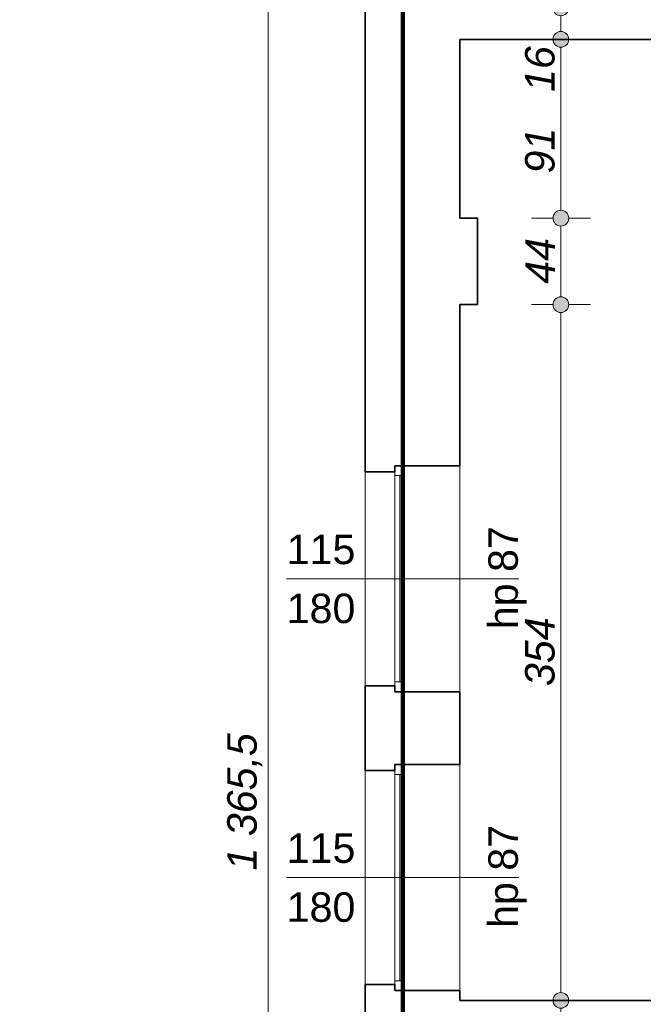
# Model space of a CAD drawing. Header units: millimetres. Extents: x -50073 to 84772, y -78870 to -35317.
# Tile 10 of 125: x 407 to 3578, y -70241 to -65231. Entities that reach past the tile are written whole.
import ezdxf

# ---------------------------------------------------------------- set-up
doc = ezdxf.new("R2010")
doc.units = ezdxf.units.MM
doc.header["$MEASUREMENT"] = 0
for name, color, linetype, lineweight in [('Konstrukcja - Stropy_Nr_pióra__1', 7, 'Continuous', 0), ('Konstrukcja - Ściany zew_Nr_pióra__6', 7, 'Continuous', 35), ('Okna ArchiCADa_Nr_pióra__1', 7, 'Continuous', 0), ('Wymiarowanie - Ogólne_Nr_pióra__82', 114, 'Continuous', 13), ('Znaczniki okien ArchiCADa_Nr_pióra__1', 7, 'Continuous', 0), ('Znaczniki okien ArchiCADa_Nr_pióra__7', 7, 'Continuous', 70)]:
    doc.layers.add(name, color=color, linetype=linetype, lineweight=lineweight)
doc.layers.add('Wymiarowanie - Ogólne', color=7, linetype='Continuous')
doc.styles.add('GENERATED_STYLE_1', font='txt')
doc.styles.add('GENERATED_STYLE_3', font='txt')
doc.dimstyles.new('GENERATED_STYLE__1', dxfattribs={"dimtxt": 150, "dimasz": 152, "dimexe": 0.18, "dimexo": 0, "dimgap": 0.09, "dimtad": 1, "dimlfac": 0.1, "dimzin": 0, "dimdsep": 46, "dimtxsty": 'GENERATED_STYLE_3', "dimblk": 'ARROWHEAD_11', "dimblk1": 'ARROWHEAD_11', "dimblk2": 'ARROWHEAD_11', "dimcen": 0.09, "dimclrd": 114, "dimclre": 114, "dimclrt": 114, "dimazin": 0, "dimtfac": 1, "dimtdec": 4, "dimtmove": 0, "dimatfit": 3, "dimfxl": 1, "dimtolj": 1, "dimtzin": 0, "dimarcsym": 0})

# ---------------------------------------------------------------- blocks, each defined once
blk = doc.blocks.new('*D83')
at = {"layer": 'Wymiarowanie - Ogólne_Nr_pióra__82', "linetype": 'Continuous'}
for points in [[(1710.2, -62390.8), (1707.2, -62375.5), (1698.5, -62362.5), (1685.6, -62353.9), (1670.2, -62350.8), (1654.9, -62353.9), (1642, -62362.5), (1633.3, -62375.5), (1630.2, -62390.8), (1633.3, -62406.1), (1642, -62419.1), (1654.9, -62427.8), (1670.2, -62430.8), (1685.6, -62427.8), (1698.5, -62419.1), (1707.2, -62406.1)], [(1710.2, -76044.9), (1707.2, -76029.6), (1698.5, -76016.6), (1685.6, -76008), (1670.2, -76004.9), (1654.9, -76008), (1642, -76016.6), (1633.3, -76029.6), (1630.2, -76044.9), (1633.3, -76060.2), (1642, -76073.2), (1654.9, -76081.9), (1670.2, -76084.9), (1685.6, -76081.9), (1698.5, -76073.2), (1707.2, -76060.2)]]:
    blk.add_hatch(color=256, dxfattribs=at).paths.add_polyline_path(points)
for p, q in [((1670.2, -62350.8), (1670.2, -62310.8)), ((1630.2, -62390.8), (1520.2, -62390.8)), ((1820.2, -62390.8), (1710.2, -62390.8)), ((1670.2, -76004.9), (1670.2, -62430.8)), ((1630.2, -76044.9), (1520.2, -76044.9)), ((1820.2, -76044.9), (1710.2, -76044.9)), ((1670.2, -76124.9), (1670.2, -76084.9))]:
    blk.add_line(p, q, dxfattribs=at)
for centre in [(1670.2, -62390.8), (1670.2, -76044.9)]:
    blk.add_circle(centre, 40, dxfattribs=at)
at = {"layer": 'Wymiarowanie - Ogólne_Nr_pióra__82', "insert": (1640.2, -69560), "char_height": 150, "attachment_point": 7, "rotation": 90, "style": 'GENERATED_STYLE_3'}
blk.add_mtext('\\A1;{\\fArial|b0|i1|c238|p38;1 365,5}', dxfattribs=at)
blk = doc.blocks.new('ARROWHEAD_11')
at = {"color": 0, "linetype": 'Continuous', "lineweight": 0}
blk.add_line((0, 0), (-1, 0), dxfattribs=at)
at = {"color": 0, "linetype": 'Continuous', "lineweight": 0, "const_width": 0.25, "flags": 128}
blk.add_lwpolyline([(-0.125, 0, 1), (0.125, 0, 1)], format="xyb", close=True, dxfattribs=at)
blk = doc.blocks.new('*D506')
at = {"layer": 'Wymiarowanie - Ogólne_Nr_pióra__82', "linetype": 'Continuous'}
for points in [[(3198.9, -70220.6), (3195.9, -70205.3), (3187.2, -70192.4), (3174.2, -70183.7), (3158.9, -70180.6), (3143.6, -70183.7), (3130.6, -70192.4), (3122, -70205.3), (3118.9, -70220.6), (3122, -70235.9), (3130.6, -70248.9), (3143.6, -70257.6), (3158.9, -70260.6), (3174.2, -70257.6), (3187.2, -70248.9), (3195.9, -70235.9)], [(3198.9, -70340.6), (3195.9, -70325.3), (3187.2, -70312.4), (3174.2, -70303.7), (3158.9, -70300.6), (3143.6, -70303.7), (3130.6, -70312.4), (3122, -70325.3), (3118.9, -70340.6), (3122, -70355.9), (3130.6, -70368.9), (3143.6, -70377.6), (3158.9, -70380.6), (3174.2, -70377.6), (3187.2, -70368.9), (3195.9, -70355.9)]]:
    blk.add_hatch(color=256, dxfattribs=at).paths.add_polyline_path(points)
for p, q in [((3118.9, -70220.6), (3008.9, -70220.6)), ((3308.9, -70220.6), (3198.9, -70220.6)), ((3158.9, -70300.6), (3158.9, -70260.6)), ((3118.9, -70340.6), (3008.9, -70340.6)), ((3308.9, -70340.6), (3198.9, -70340.6))]:
    blk.add_line(p, q, dxfattribs=at)
for centre in [(3158.9, -70220.6), (3158.9, -70340.6)]:
    blk.add_circle(centre, 40, dxfattribs=at)
blk = doc.blocks.new('*D507')
at = {"layer": 'Wymiarowanie - Ogólne_Nr_pióra__82', "linetype": 'Continuous'}
for points in [[(3198.9, -66680.6), (3195.9, -66665.3), (3187.2, -66652.4), (3174.2, -66643.7), (3158.9, -66640.6), (3143.6, -66643.7), (3130.6, -66652.4), (3122, -66665.3), (3118.9, -66680.6), (3122, -66695.9), (3130.6, -66708.9), (3143.6, -66717.6), (3158.9, -66720.6), (3174.2, -66717.6), (3187.2, -66708.9), (3195.9, -66695.9)], [(3198.9, -70220.6), (3195.9, -70205.3), (3187.2, -70192.4), (3174.2, -70183.7), (3158.9, -70180.6), (3143.6, -70183.7), (3130.6, -70192.4), (3122, -70205.3), (3118.9, -70220.6), (3122, -70235.9), (3130.6, -70248.9), (3143.6, -70257.6), (3158.9, -70260.6), (3174.2, -70257.6), (3187.2, -70248.9), (3195.9, -70235.9)]]:
    blk.add_hatch(color=256, dxfattribs=at).paths.add_polyline_path(points)
for p, q in [((3118.9, -66680.6), (3008.9, -66680.6)), ((3308.9, -66680.6), (3198.9, -66680.6)), ((3158.9, -70180.6), (3158.9, -66720.6)), ((3118.9, -70220.6), (3008.9, -70220.6)), ((3308.9, -70220.6), (3198.9, -70220.6))]:
    blk.add_line(p, q, dxfattribs=at)
for centre in [(3158.9, -66680.6), (3158.9, -70220.6)]:
    blk.add_circle(centre, 40, dxfattribs=at)
at = {"layer": 'Wymiarowanie - Ogólne_Nr_pióra__82', "insert": (3128.9, -68621.4), "char_height": 150, "attachment_point": 7, "rotation": 90, "style": 'GENERATED_STYLE_3'}
blk.add_mtext('\\A1;{\\fArial|b0|i1|c238|p38;354}', dxfattribs=at)
blk = doc.blocks.new('*D508')
at = {"layer": 'Wymiarowanie - Ogólne_Nr_pióra__82', "linetype": 'Continuous'}
for points in [[(3198.9, -66240.6), (3195.9, -66225.3), (3187.2, -66212.4), (3174.2, -66203.7), (3158.9, -66200.6), (3143.6, -66203.7), (3130.6, -66212.4), (3122, -66225.3), (3118.9, -66240.6), (3122, -66255.9), (3130.6, -66268.9), (3143.6, -66277.6), (3158.9, -66280.6), (3174.2, -66277.6), (3187.2, -66268.9), (3195.9, -66255.9)], [(3198.9, -66680.6), (3195.9, -66665.3), (3187.2, -66652.4), (3174.2, -66643.7), (3158.9, -66640.6), (3143.6, -66643.7), (3130.6, -66652.4), (3122, -66665.3), (3118.9, -66680.6), (3122, -66695.9), (3130.6, -66708.9), (3143.6, -66717.6), (3158.9, -66720.6), (3174.2, -66717.6), (3187.2, -66708.9), (3195.9, -66695.9)]]:
    blk.add_hatch(color=256, dxfattribs=at).paths.add_polyline_path(points)
for p, q in [((3118.9, -66240.6), (3008.9, -66240.6)), ((3158.9, -66640.6), (3158.9, -66280.6)), ((3308.9, -66240.6), (3198.9, -66240.6)), ((3118.9, -66680.6), (3008.9, -66680.6)), ((3308.9, -66680.6), (3198.9, -66680.6))]:
    blk.add_line(p, q, dxfattribs=at)
for centre in [(3158.9, -66240.6), (3158.9, -66680.6)]:
    blk.add_circle(centre, 40, dxfattribs=at)
at = {"layer": 'Wymiarowanie - Ogólne_Nr_pióra__82', "insert": (3128.9, -66574.5), "char_height": 150, "attachment_point": 7, "rotation": 90, "style": 'GENERATED_STYLE_3'}
blk.add_mtext('\\A1;{\\fArial|b0|i1|c238|p38;44}', dxfattribs=at)
blk = doc.blocks.new('*D509')
at = {"layer": 'Wymiarowanie - Ogólne_Nr_pióra__82', "linetype": 'Continuous'}
for points in [[(3198.9, -65330.6), (3195.9, -65315.3), (3187.2, -65302.4), (3174.2, -65293.7), (3158.9, -65290.6), (3143.6, -65293.7), (3130.6, -65302.4), (3122, -65315.3), (3118.9, -65330.6), (3122, -65345.9), (3130.6, -65358.9), (3143.6, -65367.6), (3158.9, -65370.6), (3174.2, -65367.6), (3187.2, -65358.9), (3195.9, -65345.9)], [(3198.9, -66240.6), (3195.9, -66225.3), (3187.2, -66212.4), (3174.2, -66203.7), (3158.9, -66200.6), (3143.6, -66203.7), (3130.6, -66212.4), (3122, -66225.3), (3118.9, -66240.6), (3122, -66255.9), (3130.6, -66268.9), (3143.6, -66277.6), (3158.9, -66280.6), (3174.2, -66277.6), (3187.2, -66268.9), (3195.9, -66255.9)]]:
    blk.add_hatch(color=256, dxfattribs=at).paths.add_polyline_path(points)
for p, q in [((3118.9, -65330.6), (3008.9, -65330.6)), ((3158.9, -66200.6), (3158.9, -65370.6)), ((3308.9, -65330.6), (3198.9, -65330.6)), ((3118.9, -66240.6), (3008.9, -66240.6)), ((3308.9, -66240.6), (3198.9, -66240.6))]:
    blk.add_line(p, q, dxfattribs=at)
for centre in [(3158.9, -65330.6), (3158.9, -66240.6)]:
    blk.add_circle(centre, 40, dxfattribs=at)
at = {"layer": 'Wymiarowanie - Ogólne_Nr_pióra__82', "char_height": 150, "attachment_point": 7, "rotation": 90, "style": 'GENERATED_STYLE_3'}
for s, insert in [('\\A1;{\\fArial|b0|i1|c238|p38;16}', (3128.9, -65598.3)), ('\\A1;{\\fArial|b0|i1|c238|p38;91}', (3128.9, -66013.3))]:
    blk.add_mtext(s, dxfattribs=dict(at, insert=insert))
blk = doc.blocks.new('*D510')
at = {"layer": 'Wymiarowanie - Ogólne_Nr_pióra__82', "linetype": 'Continuous'}
for points in [[(3198.9, -65170.6), (3195.9, -65155.3), (3187.2, -65142.4), (3174.2, -65133.7), (3158.9, -65130.6), (3143.6, -65133.7), (3130.6, -65142.4), (3122, -65155.3), (3118.9, -65170.6), (3122, -65185.9), (3130.6, -65198.9), (3143.6, -65207.6), (3158.9, -65210.6), (3174.2, -65207.6), (3187.2, -65198.9), (3195.9, -65185.9)], [(3198.9, -65330.6), (3195.9, -65315.3), (3187.2, -65302.4), (3174.2, -65293.7), (3158.9, -65290.6), (3143.6, -65293.7), (3130.6, -65302.4), (3122, -65315.3), (3118.9, -65330.6), (3122, -65345.9), (3130.6, -65358.9), (3143.6, -65367.6), (3158.9, -65370.6), (3174.2, -65367.6), (3187.2, -65358.9), (3195.9, -65345.9)]]:
    blk.add_hatch(color=256, dxfattribs=at).paths.add_polyline_path(points)
for p, q in [((3118.9, -65170.6), (3008.9, -65170.6)), ((3308.9, -65170.6), (3198.9, -65170.6)), ((3158.9, -65290.6), (3158.9, -65210.6)), ((3118.9, -65330.6), (3008.9, -65330.6)), ((3308.9, -65330.6), (3198.9, -65330.6))]:
    blk.add_line(p, q, dxfattribs=at)
for centre in [(3158.9, -65170.6), (3158.9, -65330.6)]:
    blk.add_circle(centre, 40, dxfattribs=at)

msp = doc.modelspace()

# ---------------------------------------------------------------- linework, layer by layer
at = {"color": 10, "lineweight": 106}
msp.add_lwpolyline([(66.617, -62583.342), (2355.65, -62594.844), (2355.65, -78050.061), (23019.646, -78050.061), (23019.646, -74088.498), (27356.387, -74088.498), (27356.387, -76174.624), (31806.314, -76174.624), (31806.314, -70254.194), (29738.593, -70254.194), (29738.593, -64145.049), (48237.42, -64145.049), (53610.352, -68583.295), (53610.352, -70500.678), (57061.641, -70500.678), (57061.641, -65412.681), (59990.725, -65412.681), (59990.725, -59684.671), (37804.772, -41061.805), (28682.341, -41061.805), (28682.341, -51358.017), (2441.313, -51358.017)], dxfattribs=at)
at = {"layer": 'Konstrukcja - Stropy_Nr_pióra__1', "linetype": 'Continuous', "flags": 128}
msp.add_lwpolyline([(-555.52, -62390.641), (2164.596, -62390.641), (2164.596, -76550.641), (5824.596, -76550.641), (23038.421, -76550.641), (23038.421, -76240.678), (31884.596, -76240.678), (31884.596, -70115.378), (29924.596, -70115.378), (29924.596, -64338.978), (48324.596, -64338.978)], dxfattribs=at)
at = {"layer": 'Konstrukcja - Ściany zew_Nr_pióra__6', "linetype": 'Continuous'}
for p, q in [((2164.596, -67530.641), (2314.596, -67530.641)), ((2314.596, -67530.641), (2314.596, -67500.641)), ((2314.596, -67500.641), (2364.596, -67500.641)), ((2364.596, -67500.641), (2644.596, -67500.641)), ((2164.596, -68620.641), (2314.596, -68620.641)), ((2314.596, -68620.641), (2314.596, -68650.641)), ((2314.596, -68650.641), (2364.596, -68650.641)), ((2364.596, -68650.641), (2644.596, -68650.641)), ((2314.596, -69050.641), (2314.596, -69020.641)), ((2314.596, -69020.641), (2364.596, -69020.641)), ((2364.596, -69020.641), (2644.596, -69020.641)), ((2164.596, -69050.641), (2314.596, -69050.641)), ((2164.596, -70140.641), (2314.596, -70140.641)), ((2314.596, -70140.641), (2314.596, -70170.641)), ((2314.596, -70170.641), (2364.596, -70170.641)), ((2364.596, -70170.641), (2644.596, -70170.641))]:
    msp.add_line(p, q, dxfattribs=at)
at = {"layer": 'Konstrukcja - Ściany zew_Nr_pióra__6', "linetype": 'Continuous', "flags": 128}
for points in [[(2164.596, -64640.641), (2164.596, -66240.641)], [(2644.596, -65330.641), (7834.596, -65330.641)], [(2644.596, -66240.641), (2644.596, -65330.641)], [(2164.596, -66240.641), (2164.596, -66680.641)], [(2734.596, -66240.641), (2644.596, -66240.641)], [(2734.596, -66680.641), (2734.596, -66240.641)], [(2164.596, -66680.641), (2164.596, -67530.641)], [(2644.596, -66680.641), (2734.596, -66680.641)], [(2644.596, -67500.641), (2644.596, -66680.641)], [(2164.596, -68620.641), (2164.596, -69050.641)], [(2644.596, -69020.641), (2644.596, -68650.641)], [(2164.596, -70140.641), (2164.596, -71210.641)], [(2644.596, -70220.641), (2644.596, -70170.641)], [(7834.596, -70220.641), (2644.596, -70220.641)]]:
    msp.add_lwpolyline(points, dxfattribs=at)
at = {"layer": 'Okna ArchiCADa_Nr_pióra__1', "linetype": 'Continuous'}
for p, q in [((2164.596, -68620.641), (2164.596, -67530.641)), ((2314.596, -67500.641), (2314.596, -67550.641)), ((2314.596, -67500.641), (2364.596, -67500.641)), ((2314.596, -67530.641), (2314.596, -67500.641)), ((2364.596, -67550.641), (2364.596, -67500.641)), ((2644.596, -68650.641), (2644.596, -67500.641)), ((2314.596, -67550.641), (2364.596, -67550.641)), ((2314.596, -67550.641), (2314.596, -68600.641)), ((2339.596, -68600.641), (2339.596, -67550.641)), ((2364.596, -68600.641), (2364.596, -67550.641)), ((2364.596, -68600.641), (2314.596, -68600.641)), ((2314.596, -68600.641), (2314.596, -68650.641)), ((2314.596, -68620.641), (2314.596, -68650.641)), ((2364.596, -68650.641), (2364.596, -68600.641)), ((2314.596, -68650.641), (2364.596, -68650.641)), ((2314.596, -69020.641), (2314.596, -69070.641)), ((2314.596, -69020.641), (2364.596, -69020.641)), ((2314.596, -69050.641), (2314.596, -69020.641)), ((2364.596, -69070.641), (2364.596, -69020.641)), ((2644.596, -70170.641), (2644.596, -69020.641)), ((2164.596, -70140.641), (2164.596, -69050.641)), ((2314.596, -69070.641), (2364.596, -69070.641)), ((2314.596, -69070.641), (2314.596, -70120.641)), ((2339.596, -70120.641), (2339.596, -69070.641)), ((2364.596, -70120.641), (2364.596, -69070.641)), ((2364.596, -70120.641), (2314.596, -70120.641)), ((2314.596, -70120.641), (2314.596, -70170.641)), ((2364.596, -70170.641), (2364.596, -70120.641)), ((2314.596, -70140.641), (2314.596, -70170.641)), ((2314.596, -70170.641), (2364.596, -70170.641))]:
    msp.add_line(p, q, dxfattribs=at)
at = {"layer": 'Znaczniki okien ArchiCADa_Nr_pióra__1', "linetype": 'Continuous'}
for p, q in [((1764.596, -68075.641), (2944.596, -68075.641)), ((1764.596, -69595.641), (2944.596, -69595.641))]:
    msp.add_line(p, q, dxfattribs=at)

# ---------------------------------------------------------------- texts
at = {"layer": 'Znaczniki okien ArchiCADa_Nr_pióra__7', "char_height": 150, "attachment_point": 7, "rotation": 90, "style": 'GENERATED_STYLE_1'}
for insert in [(2985.431, -68332.099), (2985.431, -69852.099)]:
    msp.add_mtext('\\A1;{\\fArial|b0|i0|c238|p38;hp 87}', dxfattribs=dict(at, insert=insert))
at = {"layer": 'Znaczniki okien ArchiCADa_Nr_pióra__7', "char_height": 150, "attachment_point": 7, "style": 'GENERATED_STYLE_1'}
for s, insert in [('\\A1;{\\fArial|b0|i0|c238|p38;115}', (1764.596, -68003.11)), ('\\A1;{\\fArial|b0|i0|c238|p38;180}', (1764.596, -68303.11)), ('\\A1;{\\fArial|b0|i0|c238|p38;115}', (1764.596, -69523.11)), ('\\A1;{\\fArial|b0|i0|c238|p38;180}', (1764.596, -69823.11))]:
    msp.add_mtext(s, dxfattribs=dict(at, insert=insert))

# ---------------------------------------------------------------- dimensions: what is measured, and where the dimension line sits
at = {"layer": 'Wymiarowanie - Ogólne', "color": 114, "linetype": 'Continuous', "lineweight": 13}
dim = msp.add_linear_dim(base=(1670.246, -62390.81), p1=(2088.875, -76044.91), p2=(2088.875, -62390.81), angle=90, text='1 365,5', dimstyle='GENERATED_STYLE__1', dxfattribs=at)
dim.commit()
dim.dimension.update_dxf_attribs({"geometry": '*D83', "text_midpoint": (1565.246, -69217.86), "dimtype": 160, "text_rotation": 90})
for base, p1, p2, picture, middle in [((3158.919, -65170.641), (3442.027, -65330.641), (3423.305, -65170.641), '*D510', (3053.919, -65484.47)), ((3158.919, -65330.641), (2734.596, -66240.641), (3442.027, -65330.641), '*D509', (3053.919, -65899.47)), ((3158.919, -66240.641), (2734.596, -66680.641), (2734.596, -66240.641), '*D508', (3053.919, -66460.641)), ((3158.919, -66680.641), (3320.335, -70220.641), (2734.596, -66680.641), '*D507', (3053.919, -68450.641)), ((3158.919, -70220.641), (3385.862, -70340.641), (3320.335, -70220.641), '*D506', (3053.919, -70494.47))]:
    dim = msp.add_linear_dim(base=base, p1=p1, p2=p2, angle=90, dimstyle='GENERATED_STYLE__1', dxfattribs=at)
    dim.commit()
    dim.dimension.update_dxf_attribs({"geometry": picture, "text_midpoint": middle, "dimtype": 160, "text_rotation": 90})

doc.saveas('drawing.dxf')
